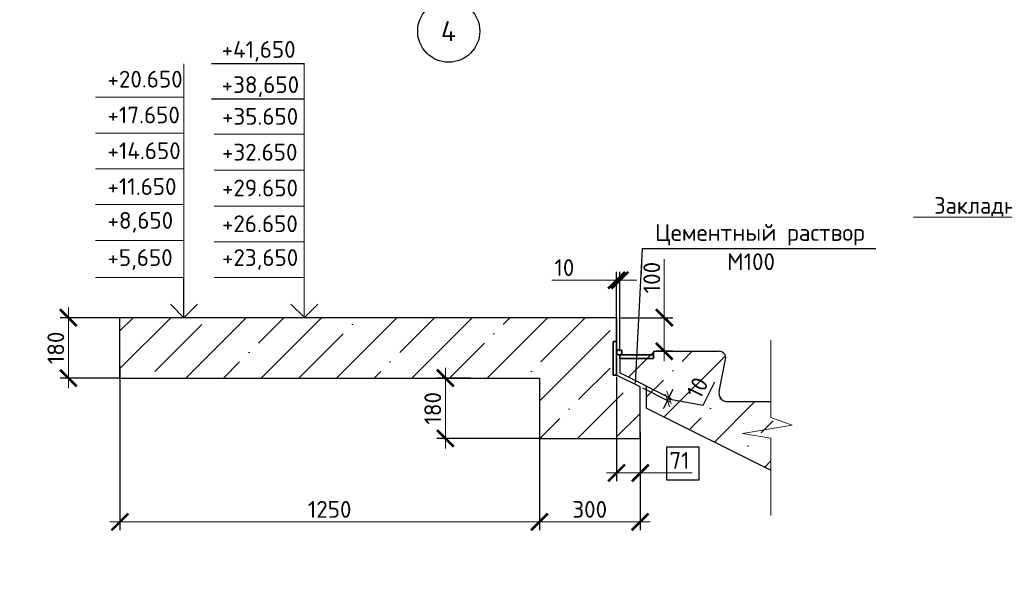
# Model space of a CAD drawing. Header units: millimetres. Extents: x 40580 to 2152466, y -328404 to 177125.
# Tile 8 of 252: x 285899 to 300571, y 145134 to 153370. Entities that reach past the tile are written whole.
import ezdxf
from ezdxf import colors
from ezdxf.entities.mleader import LeaderData, LeaderLine
from ezdxf.enums import TextEntityAlignment as Align
from ezdxf.math import Vec2, Vec3

# ---------------------------------------------------------------- set-up
doc = ezdxf.new("R2010")
doc.units = ezdxf.units.MM
doc.linetypes.add('CENTER', pattern=[2, 1.25, -0.25, 0.25, -0.25])
for name, color, linetype, lineweight in [('RAZMER', 7, 'Continuous', 9), ('АС-Таблицы', 7, 'Continuous', 20), ('ОСИ', 7, 'CENTER', 15), ('Основной', 1, 'Continuous', 40), ('отметки', 243, 'Continuous', 18), ('подоснова', 151, 'Continuous', 5), ('Размеры', 9, 'Continuous', 15), ('Столовая Двери и окна', 7, 'Continuous', 15), ('Тонкая', 81, 'Continuous', 20)]:
    doc.layers.add(name, color=color, linetype=linetype, lineweight=lineweight)
doc.layers.add('ТЕКСТ 02', color=7, linetype='Continuous')
doc.styles.add('GOST-2.304_Type-B', font='GOST_Common.ttf')
doc.styles.get("Standard").update_dxf_attribs({"font": 'isocpeur.ttf'})
doc.styles.add('ГОСТ', font='isocpeur.ttf')
doc.dimstyles.new('ГОСТ', dxfattribs={"dimscale": 0, "dimtxt": 2.5, "dimasz": 2.5, "dimexe": 1.25, "dimexo": 0.625, "dimtad": 1, "dimdec": 0, "dimtxsty": 'ГОСТ', "dimblk": 'ARCHTICK', "dimcen": 2.5, "dimdle": 1.5, "dimclrd": 256, "dimclre": 256, "dimclrt": 256, "dimadec": 0, "dimazin": 0, "dimtfac": 1, "dimtdec": 0, "dimtmove": 1, "dimatfit": 3, "dimfxl": 2, "dimtfill": 1, "dimlwd": -1, "dimarcsym": 0})
doc.dimstyles.new('Осевые', dxfattribs={"dimscale": 0.7, "dimtxt": 450, "dimasz": 400, "dimexe": 100, "dimexo": 100, "dimgap": 100, "dimtad": 1, "dimdec": 0, "dimzin": 0, "dimdsep": 46, "dimtxsty": 'Standard', "dimblk": 'OBLIQUE', "dimcen": 9, "dimdle": 100, "dimazin": 0, "dimtm": 1e-09, "dimtfac": 1, "dimtdec": 0, "dimtofl": 0, "dimtmove": 0, "dimatfit": 3, "dimfxl": 1, "dimtolj": 1, "dimtzin": 0, "dimarcsym": 0})

# ---------------------------------------------------------------- blocks, each defined once
blk = doc.blocks.new('_None')
blk = doc.blocks.new('_ArchTick')
at = {"color": 0, "linetype": 'ByBlock', "const_width": 0.15}
blk.add_lwpolyline([(-0.5, -0.5), (0.5, 0.5)], dxfattribs=at)
blk = doc.blocks.new('*D5356')
at = {"layer": 'Defpoints', "color": 0, "lineweight": 25, "transparency": 16777216}
for p in [(286625, 148929), (287450, 148929), (287450, 148029)]:
    blk.add_point(p, dxfattribs=at)
at = {"layer": 'RAZMER', "transparency": 16777216}
blk.add_line((286625, 147879), (286625, 149079), dxfattribs=at)
at = {"layer": 'RAZMER', "lineweight": -2, "transparency": 16777216}
for p, q in [((287387, 148929), (286500, 148929)), ((287387, 148029), (286500, 148029))]:
    blk.add_line(p, q, dxfattribs=at)
at = {"layer": 'RAZMER', "transparency": 16777216, "xscale": 250, "yscale": 250, "zscale": 250}
for p, rotation in [((286625, 148929), 90), ((286625, 148029), 270)]:
    blk.add_blockref('_ArchTick', p, dxfattribs=dict(at, rotation=rotation))
at = {"layer": 'RAZMER', "transparency": 16777216, "insert": (286437, 148479), "char_height": 250, "attachment_point": 5, "rotation": 90, "style": 'ГОСТ', "bg_fill": 3, "box_fill_scale": 1.1, "bg_fill_color": 256, "bg_fill_true_color": 13158600, "bg_fill_transparency": 0}
blk.add_mtext('180', dxfattribs=at)
blk = doc.blocks.new('*D5357')
at = {"layer": 'Defpoints', "color": 0, "lineweight": 25, "transparency": 16777216}
for p in [(292680, 148029), (292242, 147129), (293749, 147129)]:
    blk.add_point(p, dxfattribs=at)
at = {"layer": 'RAZMER', "transparency": 16777216}
blk.add_line((292242, 148179), (292242, 146979), dxfattribs=at)
at = {"layer": 'RAZMER', "lineweight": -2, "transparency": 16777216}
for p, q in [((292617, 148029), (292117, 148029)), ((293687, 147129), (292117, 147129))]:
    blk.add_line(p, q, dxfattribs=at)
at = {"layer": 'RAZMER', "transparency": 16777216, "xscale": 250, "yscale": 250, "zscale": 250}
for p, rotation in [((292242, 148029), 90), ((292242, 147129), 270)]:
    blk.add_blockref('_ArchTick', p, dxfattribs=dict(at, rotation=rotation))
at = {"layer": 'RAZMER', "transparency": 16777216, "insert": (292054, 147579), "char_height": 250, "attachment_point": 5, "rotation": 90, "style": 'ГОСТ', "bg_fill": 3, "box_fill_scale": 1.1, "bg_fill_color": 256, "bg_fill_true_color": 13158600, "bg_fill_transparency": 0}
blk.add_mtext('180', dxfattribs=at)
blk = doc.blocks.new('*D5358')
at = {"layer": 'Defpoints', "color": 0, "lineweight": 25, "transparency": 16777216}
for p in [(293643, 147385), (295143, 147289), (295143, 145885)]:
    blk.add_point(p, dxfattribs=at)
at = {"layer": 'RAZMER', "lineweight": -2, "transparency": 16777216}
for p, q in [((293643, 147323), (293643, 145760)), ((295143, 147226), (295143, 145760))]:
    blk.add_line(p, q, dxfattribs=at)
at = {"layer": 'RAZMER', "transparency": 16777216}
blk.add_line((293493, 145885), (295293, 145885), dxfattribs=at)
at = {"layer": 'RAZMER', "transparency": 16777216, "xscale": 250, "yscale": 250, "zscale": 250, "rotation": 180}
blk.add_blockref('_ArchTick', (293643, 145885), dxfattribs=at)
at = {"layer": 'RAZMER', "transparency": 16777216, "xscale": 250, "yscale": 250, "zscale": 250}
blk.add_blockref('_ArchTick', (295143, 145885), dxfattribs=at)
at = {"layer": 'RAZMER', "transparency": 16777216, "insert": (294393, 146072), "char_height": 250, "attachment_point": 5, "style": 'ГОСТ', "bg_fill": 3, "box_fill_scale": 1.1, "bg_fill_color": 256, "bg_fill_true_color": 13158600, "bg_fill_transparency": 0}
blk.add_mtext('300', dxfattribs=at)
blk = doc.blocks.new('*D5359')
at = {"layer": 'Defpoints', "color": 0, "lineweight": 25, "transparency": 16777216}
for p in [(287393, 148261), (293643, 146713), (287393, 145885)]:
    blk.add_point(p, dxfattribs=at)
at = {"layer": 'RAZMER', "lineweight": -2, "transparency": 16777216}
for p, q in [((287393, 148199), (287393, 145760)), ((293643, 146650), (293643, 145760))]:
    blk.add_line(p, q, dxfattribs=at)
at = {"layer": 'RAZMER', "transparency": 16777216}
blk.add_line((293793, 145885), (287243, 145885), dxfattribs=at)
at = {"layer": 'RAZMER', "transparency": 16777216, "xscale": 250, "yscale": 250, "zscale": 250, "rotation": 180}
blk.add_blockref('_ArchTick', (287393, 145885), dxfattribs=at)
at = {"layer": 'RAZMER', "transparency": 16777216, "xscale": 250, "yscale": 250, "zscale": 250}
blk.add_blockref('_ArchTick', (293643, 145885), dxfattribs=at)
at = {"layer": 'RAZMER', "transparency": 16777216, "insert": (290518, 146072), "char_height": 250, "attachment_point": 5, "style": 'ГОСТ', "bg_fill": 3, "box_fill_scale": 1.1, "bg_fill_color": 256, "bg_fill_true_color": 13158600, "bg_fill_transparency": 0}
blk.add_mtext('1250', dxfattribs=at)
blk = doc.blocks.new('*D5360')
at = {"layer": 'Defpoints', "color": 0, "lineweight": 25, "transparency": 16777216}
for p in [(294793, 149487), (294793, 148435), (294843, 148368)]:
    blk.add_point(p, dxfattribs=at)
at = {"layer": 'RAZMER', "lineweight": -2, "transparency": 16777216}
for p, q in [((294793, 148498), (294793, 149612)), ((294843, 148431), (294843, 149612))]:
    blk.add_line(p, q, dxfattribs=at)
at = {"layer": 'RAZMER', "transparency": 16777216}
for p, q in [((293828, 149487), (294793, 149487)), ((294793, 149487), (294543, 149487)), ((294843, 149487), (294793, 149487)), ((294843, 149487), (294793, 149487)), ((294843, 149487), (295093, 149487))]:
    blk.add_line(p, q, dxfattribs=at)
at = {"layer": 'RAZMER', "transparency": 16777216, "xscale": 250, "yscale": 250, "zscale": 250}
blk.add_blockref('_ArchTick', (294793, 149487), dxfattribs=at)
at = {"layer": 'RAZMER', "transparency": 16777216, "xscale": 250, "yscale": 250, "zscale": 250, "rotation": 180}
blk.add_blockref('_ArchTick', (294843, 149487), dxfattribs=at)
at = {"layer": 'RAZMER', "transparency": 16777216, "insert": (294016, 149675), "char_height": 250, "attachment_point": 5, "style": 'ГОСТ', "bg_fill": 3, "box_fill_scale": 1.1, "bg_fill_color": 256, "bg_fill_true_color": 13158600, "bg_fill_transparency": 0}
blk.add_mtext('10', dxfattribs=at)
blk = doc.blocks.new('*D5361')
at = {"layer": 'Defpoints', "color": 0, "lineweight": 25, "transparency": 16777216}
for p in [(294793, 148929), (295505, 148929), (295695, 148429)]:
    blk.add_point(p, dxfattribs=at)
at = {"layer": 'RAZMER', "transparency": 16777216}
for p, q in [((295505, 149802), (295505, 148929)), ((295505, 148279), (295505, 149079))]:
    blk.add_line(p, q, dxfattribs=at)
at = {"layer": 'RAZMER', "lineweight": -2, "transparency": 16777216}
for p, q in [((294856, 148929), (295630, 148929)), ((295633, 148429), (295380, 148429))]:
    blk.add_line(p, q, dxfattribs=at)
at = {"layer": 'RAZMER', "transparency": 16777216, "xscale": 250, "yscale": 250, "zscale": 250}
for p, rotation in [((295505, 148929), 90), ((295505, 148429), 270)]:
    blk.add_blockref('_ArchTick', p, dxfattribs=dict(at, rotation=rotation))
at = {"layer": 'RAZMER', "transparency": 16777216, "insert": (295318, 149527), "char_height": 250, "attachment_point": 5, "rotation": 90, "style": 'ГОСТ', "bg_fill": 3, "box_fill_scale": 1.1, "bg_fill_color": 256, "bg_fill_true_color": 13158600, "bg_fill_transparency": 0}
blk.add_mtext('100', dxfattribs=at)
blk = doc.blocks.new('*D5362')
at = {"layer": 'Defpoints', "color": 0, "lineweight": 25, "transparency": 16777216}
for p in [(294793, 148110), (295147, 147279), (294793, 146615)]:
    blk.add_point(p, dxfattribs=at)
at = {"layer": 'RAZMER', "lineweight": -2, "transparency": 16777216}
for p, q in [((294793, 148048), (294793, 146490)), ((295147, 147217), (295147, 146490))]:
    blk.add_line(p, q, dxfattribs=at)
at = {"layer": 'RAZMER', "transparency": 16777216}
for p, q in [((295297, 146615), (294643, 146615)), ((295918, 146615), (295147, 146615))]:
    blk.add_line(p, q, dxfattribs=at)
at = {"layer": 'RAZMER', "transparency": 16777216, "xscale": 250, "yscale": 250, "zscale": 250, "rotation": 180}
blk.add_blockref('_ArchTick', (294793, 146615), dxfattribs=at)
at = {"layer": 'RAZMER', "transparency": 16777216, "xscale": 250, "yscale": 250, "zscale": 250}
blk.add_blockref('_ArchTick', (295147, 146615), dxfattribs=at)
at = {"layer": 'RAZMER', "transparency": 16777216, "insert": (295731, 146802), "char_height": 250, "attachment_point": 5, "style": 'ГОСТ', "bg_fill": 3, "box_fill_scale": 1.1, "bg_fill_color": 256, "bg_fill_true_color": 13158600, "bg_fill_transparency": 0}
blk.add_mtext('71', dxfattribs=at)
blk = doc.blocks.new('_OBLIQUE')
at = {"color": 0, "linetype": 'ByBlock'}
blk.add_line((-0.5, -0.5), (0.5, 0.5), dxfattribs=at)
blk = doc.blocks.new('*D5363')
at = {"layer": 'Defpoints', "color": 0, "linetype": 'ByBlock', "lineweight": 25, "ltscale": 13, "transparency": 16777216}
for p in [(295170, 147942), (295147, 147897), (295574, 147739)]:
    blk.add_point(p, dxfattribs=at)
at = {"layer": 'ОСИ', "color": 0, "linetype": 'ByBlock', "lineweight": -2, "ltscale": 13, "transparency": 16777216}
for p, q in [((295201, 147926), (295605, 147724)), ((296085, 147626), (296257, 147971)), ((295179, 147881), (295583, 147679)), ((295574, 147739), (295636, 147865)), ((295552, 147695), (295489, 147570)), ((295552, 147695), (295574, 147739)), ((295563, 147717), (296085, 147626))]:
    blk.add_line(p, q, dxfattribs=at)
at = {"layer": 'ОСИ', "color": 0, "linetype": 'ByBlock', "lineweight": -2, "ltscale": 13, "transparency": 16777216, "xscale": 140, "yscale": 140, "zscale": 140}
for p, rotation in [((295552, 147695), 63.43494882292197), ((295574, 147739), 243.434948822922)]:
    blk.add_blockref('_OBLIQUE', p, dxfattribs=dict(at, rotation=rotation))
at = {"layer": 'ОСИ', "color": 0, "linetype": 'ByBlock', "ltscale": 13, "transparency": 16777216, "insert": (295999, 147885), "char_height": 245, "attachment_point": 5, "rotation": 63.4349}
blk.add_mtext('\\A1;10', dxfattribs=at)

msp = doc.modelspace()

# ---------------------------------------------------------------- hatches: boundary and pattern name
at = {"layer": 'Размеры', "true_color": 0x000000, "transparency": 33554648}
h = msp.add_hatch(dxfattribs=at)
h.set_pattern_fill('ANSI35', color=18, scale=125)
h.set_pattern_definition([(45, (13874.65, 627869.7), (-561.266, 561.266), []), (45, (14435.9, 627869.7), (-561.266, 561.266), [992.1875, -198.4375, 0, -198.4375])])
h.paths.add_polyline_path([(294698.298, 148568.639), (294698.298, 148929.024), (287393.299, 148929.024), (287393.299, 148029.024), (293643.298, 148029.024), (293643.298, 147129.024), (295147.262, 147129.024), (295143.298, 147685.272), (294698.298, 147907.772)])
h = msp.add_hatch(dxfattribs=at)
h.set_pattern_fill('ANSI35', color=18, scale=125)
h.set_pattern_definition([(45, (13874.65, 628019.7), (-561.266, 561.266), []), (45, (14435.9, 628019.7), (-561.266, 561.266), [992.1875, -198.4375, 0, -198.4375])])
h.paths.add_polyline_path([(296321.989, 147828.539), (296418.164, 148309.413, 0.473284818), (296320.106, 148429.024), (294843.298, 148429.024), (294843.298, 148104.795), (295241.318, 147905.784), (295241.318, 147581.555), (297092.99, 146655.719), (297092.99, 147097.778), (296672.385, 147163.512), (297412.275, 147289.809), (297092.99, 147402.811), (297092.99, 147679.024), (296444.562, 147679.024, -0.473284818)])

# ---------------------------------------------------------------- linework, layer by layer
at = {"layer": 'RAZMER', "color": 18, "ltscale": 100, "true_color": 0x000000}
for p, q in [((288347.048, 149529.024), (288347.048, 152714.195, 0)), ((290139.346, 148932.42, 0), (290139.346, 152711.549, 0)), ((288347.048, 152214.515, 0), (287029.779, 152214.515, 0)), ((288347.048, 151681.181, 0), (287029.779, 151681.181, 0)), ((288347.048, 151681.181, 0), (287029.779, 151681.181, 0)), ((290140.893, 151662.358, 0), (288796.749, 151662.358, 0)), ((288347.048, 151147.848, 0), (287029.779, 151147.848, 0)), ((288347.048, 151147.848, 0), (287029.779, 151147.848, 0)), ((290140.893, 151129.024, 0), (288796.749, 151129.024, 0)), ((288347.048, 150614.515, 0), (287029.779, 150614.515, 0)), ((290140.893, 150593.045, 0), (288796.749, 150593.045, 0)), ((288347.048, 150081.181, 0), (287029.779, 150081.181, 0)), ((288347.048, 149376.378), (288347.048, 149976.378)), ((290140.893, 150059.712, 0), (288796.749, 150059.712, 0)), ((288347.048, 149526.378, 0), (287029.779, 149526.378, 0)), ((290142.83, 149529.024, 0), (288798.686, 149529.024, 0))]:
    msp.add_line(p, q, dxfattribs=at)
at = {"layer": 'RAZMER', "color": 18, "lineweight": 30, "true_color": 0x000000}
msp.add_line((295241.318, 147905.784), (294843.298, 148104.795), dxfattribs=at)
at = {"layer": 'Основной', "color": 18, "lineweight": 30, "ltscale": 5, "true_color": 0x000000}
for p, q in [((294843.298, 148373.998), (294843.298, 148104.795)), ((295343.287, 148429.024), (296320.106, 148429.024)), ((295343.287, 148429.024), (295343.287, 148374.099)), ((296321.989, 147828.539), (296418.164, 148309.413)), ((295241.318, 147905.784), (294843.298, 148104.795)), ((295241.318, 147581.555), (295241.318, 147905.784)), ((296444.562, 147679.024), (297092.99, 147679.024))]:
    msp.add_line(p, q, dxfattribs=at)
msp.add_lwpolyline([(295241.318, 147581.555), (297092.99, 146655.719)], dxfattribs=at)
for centre, radius, start, end in [((296320.106, 148329.024), 100, 348.6900675, 90), ((296444.562, 147804.024), 125, 168.6900675, 270)]:
    msp.add_arc(centre, radius, start, end, dxfattribs=at)
at = {"layer": 'отметки', "color": 18, "linetype": 'Continuous', "lineweight": 25, "ltscale": 100, "true_color": 0x000000}
for p, q in [((290141.191, 152711.549, 0), (288758.009, 152711.549, 0)), ((290141.191, 152186.953, 0), (288758.009, 152186.953, 0)), ((288347.048, 148929.024), (288347.048, 149529.024))]:
    msp.add_line(p, q, dxfattribs=at)
msp.add_lwpolyline([(288547.048, 149129.024), (288347.048, 148929.024), (288147.048, 149129.024)], dxfattribs=at)
at = {"layer": 'отметки', "color": 18, "linetype": 'Continuous', "lineweight": 25, "ltscale": 100, "true_color": 0x000000, "elevation": 0}
msp.add_lwpolyline([(290341.064, 149130.703), (290141.064, 148930.703), (289941.064, 149130.703)], dxfattribs=at)
at = {"layer": 'Размеры', "color": 18, "true_color": 0x000000}
for p, q in [((294643.298, 148929.024), (287393.299, 148929.024)), ((293643.298, 147129.024), (295147.262, 147129.024)), ((293643.298, 147129.024), (295147.262, 147129.024))]:
    msp.add_line(p, q, dxfattribs=at)
at = {"layer": 'Размеры', "color": 18, "lineweight": 30, "true_color": 0x000000}
msp.add_line((294793.298, 148929.024), (287393.299, 148929.024), dxfattribs=at)
msp.add_lwpolyline([(287393.299, 148029.024), (293643.298, 148029.024), (293643.298, 147129.024), (295147.262, 147129.024), (295147.262, 147896.911)], dxfattribs=at)
at = {"layer": 'Столовая Двери и окна', "color": 18, "lineweight": 25, "true_color": 0x000000}
msp.add_line((295172.688, 149959.639), (298654.981, 149959.639), dxfattribs=at)
at = {"layer": 'ТЕКСТ 02', "color": 18, "lineweight": 25, "true_color": 0x000000}
msp.add_circle((292292.051, 153199.089), 462.354, dxfattribs=at)
at = {"layer": 'Тонкая', "color": 18, "linetype": 'ByBlock', "ltscale": 75, "true_color": 0x000000}
msp.add_lwpolyline([(297092.99, 145982.652), (297092.99, 147135.491), (296672.385, 147201.225), (297412.275, 147327.522), (297092.99, 147440.524), (297092.99, 148593.318)], dxfattribs=at)

# ---------------------------------------------------------------- texts
at = {"layer": 'АС-Таблицы', "color": 18, "true_color": 0x000000, "char_height": 250, "attachment_point": 4, "style": 'ГОСТ'}
for s, insert, width in [('+20.650', (287207.003, 152483.827, 0), 1173.08724), ('+17.650', (287207.003, 151950.494, 0), 1173.08724), ('+35.650', (288913.046, 151929.024, 0), 1237.2497), ('+14.650', (287207.003, 151417.161, 0), 1173.08724), ('+32.650', (288913.046, 151395.691, 0), 1237.2497), ('+11.650', (287207.003, 150883.827, 0), 1173.08724), ('+29.650', (288913.046, 150862.358, 0), 1237.2497), ('+8,650', (287207.003, 150350.494, 0), 1173.08724), ('+26.650', (288913.046, 150329.024, 0), 1237.2497), ('+5,650', (287207.003, 149795.691, 0), 1173.08724), ('+23,650', (288913.046, 149795.691, 0), 1237.2497)]:
    msp.add_mtext(s, dxfattribs=dict(at, insert=insert, width=width))
at = {"layer": 'отметки', "color": 18, "linetype": 'Continuous', "lineweight": 25, "ltscale": 100, "true_color": 0x000000, "style": 'ГОСТ'}
for s, p in [('+41,650', (288908.009, 152801.549, 0)), ('+38,650', (288908.009, 152276.953, 0))]:
    msp.add_text(s, height=250, dxfattribs=at).set_placement(p)
at = {"layer": 'ТЕКСТ 02', "color": 18, "lineweight": 25, "true_color": 0x000000, "style": 'ГОСТ'}
msp.add_text('4', height=300, dxfattribs=at).set_placement((292288.098, 153199.089), align=Align.MIDDLE_CENTER)
at = {"layer": 'Тонкая', "color": 18, "lineweight": 25, "ltscale": 100, "true_color": 0x000000, "style": 'ГОСТ'}
msp.add_text('Цементный раствор', height=250, dxfattribs=at).set_placement((296929.401, 150073.728), align=Align.CENTER)
msp.add_text('М100', height=250, dxfattribs=at).set_placement((296797.653, 149888.259), align=Align.TOP_CENTER)

# ---------------------------------------------------------------- leaders
at = {"layer": 'подоснова', "color": 18, "ltscale": 0.3, "true_color": 0x000000}
ml = msp.add_multileader_mtext('Standard', dxfattribs=at)
ml.set_content('ГОСТ 14771-76-У5-   10', color=(0, 0, 0), style='GOST-2.304_Type-B')
ml.set_leader_properties(color=256, linetype='ByLayer', lineweight=15)
ml.set_arrow_properties(name='NONE')
ml.build(insert=Vec2(0, 0))
ml.multileader.update_dxf_attribs({"text_left_attachment_type": 6, "text_right_attachment_type": 6, "dogleg_length": 0.05, "arrow_head_size": 9})
ctx = ml.context
ctx.base_point, ctx.char_height, ctx.arrow_head_size, ctx.landing_gap_size, ctx.plane_origin = Vec3(300175.819, 153521.628), 250, 9, 10, Vec3(296278.694, 154007.066)
ctx.left_attachment, ctx.right_attachment, ctx.text_align_type = 6, 6, 1
notes = []
notes.append((ctx, [(1, (1, 1, 0), (303588.293, 153521.628), (-1, 0), 0.05, [(1, [(304564.216, 152157.901), (304440.039, 152036.127)], 0, [])])]))
ctx.mtext.insert, ctx.mtext.alignment, ctx.mtext.flow_direction = Vec3(301882.031, 153821.628), 2, 5
ml = msp.add_multileader_mtext('Standard', dxfattribs=at)
ml.set_content('Закладная деталь ЗД-1', color=(0, 0, 0), style='GOST-2.304_Type-B')
ml.set_leader_properties(color=256, linetype='ByLayer', lineweight=15)
ml.set_arrow_properties(name='NONE')
ml.build(insert=Vec2(0, 0))
ml.multileader.update_dxf_attribs({"text_left_attachment_type": 6, "text_right_attachment_type": 6, "dogleg_length": 0.05, "arrow_head_size": 9})
ctx = ml.context
ctx.base_point, ctx.char_height, ctx.arrow_head_size, ctx.landing_gap_size, ctx.plane_origin = Vec3(299480.791, 150428.183), 250, 9, 10, Vec3(296382.214, 151739.425)
ctx.left_attachment, ctx.right_attachment, ctx.text_align_type = 6, 6, 1
notes.append((ctx, [(1, (1, 1, 0), (303122.053, 150428.183), (-1, 0), 0.05, [(1, [(303993.237, 151936.153)], 0, [])])]))
ctx.mtext.insert, ctx.mtext.alignment, ctx.mtext.flow_direction = Vec3(301301.397, 150728.183), 2, 5
for ctx, leaders in notes:
    for number, flags, end, landing, length, lines in leaders:
        leader = LeaderData()
        leader.index, (leader.has_last_leader_line, leader.has_dogleg_vector, leader.attachment_direction) = number, flags
        leader.last_leader_point, leader.dogleg_vector, leader.dogleg_length = Vec3(end), Vec3(landing), length
        for number, points, colour, breaks in lines:
            line = LeaderLine()
            line.index, line.vertices, line.color, line.breaks = number, Vec3.list(points), colors.encode_raw_color(colour), breaks
            leader.lines.append(line)
        ctx.leaders.append(leader)

# ---------------------------------------------------------------- next in the draw order: dimensions: what is measured, and where the dimension line sits
at = {"layer": 'RAZMER', "color": 18, "true_color": 0x000000}
dim = msp.add_linear_dim(base=(294793.298, 149487.294), p1=(294843.287, 148368.18), p2=(294793.298, 148435.267), dimstyle='ГОСТ', override={"dimscale": 0, "dimlfac": 0.2, "dimtix": 0, "dimtofl": 1, "dimtmove": 1, "dimatfit": 3}, dxfattribs=at)
dim.commit()
dim.dimension.update_dxf_attribs({"geometry": '*D5360', "text_midpoint": (294015.889, 149470.004), "dimtype": 160})
for base, p1, p2, picture, middle in [((286624.589, 148929.024), (287449.805, 148029.024), (287449.805, 148929.024), '*D5356', (286437.089, 148479.024)), ((292241.688, 147129.024), (292679.572, 148029.024), (293749.209, 147129.024), '*D5357', (292054.188, 147579.024))]:
    dim = msp.add_linear_dim(base=base, p1=p1, p2=p2, angle=90, dimstyle='ГОСТ', override={"dimscale": 0, "dimlfac": 0.2, "dimtix": 0, "dimtofl": 1, "dimtmove": 1, "dimatfit": 3}, dxfattribs=at)
    dim.commit()
    dim.dimension.update_dxf_attribs({"geometry": picture, "text_midpoint": middle})

# ---------------------------------------------------------------- next in the draw order: dimensions: what is measured, and where the dimension line sits
dim = msp.add_linear_dim(base=(295505.028, 148929.024), p1=(295695.047, 148429.024), p2=(294793.298, 148929.024), angle=90, dimstyle='ГОСТ', override={"dimscale": 0, "dimlfac": 0.2, "dimtix": 0, "dimtofl": 1, "dimtmove": 1, "dimatfit": 3}, dxfattribs=at)
dim.commit()
dim.dimension.update_dxf_attribs({"geometry": '*D5361', "text_midpoint": (295508.778, 149526.733), "dimtype": 160})
dim = msp.add_linear_dim(base=(295143.262, 145884.624), p1=(293643.298, 147385.299), p2=(295143.262, 147288.975), dimstyle='ГОСТ', override={"dimlfac": 0.2}, dxfattribs=at)
dim.commit()
dim.dimension.update_dxf_attribs({"geometry": '*D5358', "text_midpoint": (294393.28, 146072.124)})

# ---------------------------------------------------------------- next in the draw order: linework, layer by layer
at = {"color": 18, "lineweight": 35, "true_color": 0x000000}
msp.add_lwpolyline([(294843.287, 148318.973), (294843.287, 148373.998), (295343.287, 148374.099), (295343.287, 148318.872)], close=True, dxfattribs=at)
msp.add_circle((294833.298, 148413.998), 40, dxfattribs=at)

# ---------------------------------------------------------------- next in the draw order: dimensions: what is measured, and where the dimension line sits
at = {"layer": 'RAZMER', "color": 18, "true_color": 0x000000}
dim = msp.add_linear_dim(base=(287393.299, 145884.624), p1=(293643.298, 146712.934), p2=(287393.299, 148261.46), dimstyle='ГОСТ', override={"dimscale": 0, "dimlfac": 0.2, "dimtix": 0, "dimtofl": 1, "dimtmove": 1, "dimatfit": 3}, dxfattribs=at)
dim.commit()
dim.dimension.update_dxf_attribs({"geometry": '*D5359', "text_midpoint": (290518.298, 146072.124)})
dim = msp.add_linear_dim(base=(294793.298, 146614.822), p1=(295147.262, 147279.024), p2=(294793.298, 148110.014), dimstyle='ГОСТ', override={"dimlfac": 0.2}, dxfattribs=at)
dim.commit()
dim.dimension.update_dxf_attribs({"geometry": '*D5362', "text_midpoint": (295730.847, 146579.165), "dimtype": 160})

# ---------------------------------------------------------------- next in the draw order: linework, layer by layer
at = {"color": 18, "lineweight": 35, "true_color": 0x000000}
msp.add_lwpolyline([(294793.298, 148073.893), (294743.298, 148073.893), (294743.298, 148573.893), (294793.298, 148573.893)], close=True, dxfattribs=at)
at = {"layer": 'Размеры', "color": 18, "lineweight": 30, "true_color": 0x000000}
for p, q in [((287393.299, 148029.024), (287393.299, 148929.024)), ((294793.298, 148929.024), (294793.298, 148073.893)), ((295147.262, 147896.911), (294793.298, 148073.893))]:
    msp.add_line(p, q, dxfattribs=at)
at = {"layer": 'Столовая Двери и окна', "color": 18, "lineweight": 25, "true_color": 0x000000}
msp.add_line((295172.688, 149959.639), (295072.157, 147955.226), dxfattribs=at)
at = {"layer": 'Столовая Двери и окна', "color": 1, "lineweight": 25}
msp.add_lwpolyline([(296025.076, 146999.611), (295539.171, 146999.611), (295539.171, 146513.707), (296025.076, 146513.707)], close=True, dxfattribs=at)

# ---------------------------------------------------------------- next in the draw order: texts
at = {"color": 18, "true_color": 0x000000, "insert": (250111.057, 153773.154), "char_height": 200, "attachment_point": 1, "style": 'ГОСТ'}
msp.add_mtext_dynamic_manual_height_columns('\\pi9510.738;{\\H1.5152x;\\P\\pi1000;Общие указания\\P\\pi200;}1.^IРабочая документация разработана в соответствии с заданием на проектирование, требованиями действующих технических регламентов, стандартов, сводов правил и других документов, содержащих установленные требования.\\P2.^IРабочая документация выполнена в соответствии со следующими нормативными и техническими документами:\\P-^IСП 20.13330.2016 "Нагрузки и Воздействия";\\P-^IСП 63.13330.2012 "Бетонные и железобетонные конструкции. Основные положения";\\P-^IСП 22.13330.2016 "Основания зданий и сооружений";\\P-^IСП 45.13330.2012 "Земляные сооружения, основания и фундаменты".\\P3.   За относительную отметку 0,000 принята отметка чистого пола первого этажа.\\P4.^IПеречень видов работ, для которых необходимо составлять акты освидетельствования скрытых работ:\\P-^Iармирование конструкций;\\P-^Iосвидетельствование опалубки перед бетонированием;\\P-^Iвыполнение сварочных работ;\\P-^Iотбор контрольных проб бетона;\\P-^Iсоответствие законченных железобетонных конструкций проекту с отображением качества работ;\\P-^Iустройство монолитных конструкций, выполняемых в зимнее время;  \\P\\pi0;        -    устройство гидроизоляции;\\P\\pi200;-^Iуплотнение грунтов и обратную засыпку.\\PЗапрещается выполнение последующих работ при отсутствии актов освидетельствования предшествующих скрытых работ во всех случаях.\\P\\pi0;        5. Проект рассчитан на производство работ в период положительных температур. В случае выполнения работ при отрицательных температурах необходимо выполнять требования СНиП часть 3 по производству работ и ППР.\\P        6. При минимальной температуре воздуха до минус 15°С допускается:\\P\\pi200;-выдерживание бетона в конструкции методом термоса, при предварительном разогреве бетонной смеси;\\P -форсированный электроразогрев бетона в конструкции с повторным уплотнением.\\PПри минимальной температуре воздуха до минус 25°С допускается:\\P -обогрев бетона в греющей опалубке с помощью низкотемпературных электронагревателей;\\P -электродный сквозной прогрев бетона;\\P -электрообогрев с помощью греющего провода.\\P      7. В процессе бетонирования обеспечить соблюдение защитных слоев и мест положения рабочей арматуры согласно проекту. Величина защитного слоя продольной рабочей арматуры у боковых граней стен монолитных участков должны быть не менее 20мм и не менее диаметра продольной рабочей арматуры конструкции, величина защитного слоя поперечной арматуры - не менее 10 мм\\P      8. Крестовые соединения стержней продольной и поперечной арматуры, соединение стержней продольной арматуры по длине выполнить вязкой отожженой проволокой диаметром 2,0-3,0 мм', width=17710.69822, gutter_width=5800, heights=[13133.416], dxfattribs=at)

# ---------------------------------------------------------------- next in the draw order: dimensions: what is measured, and where the dimension line sits
at = {"layer": 'ОСИ', "color": 18, "linetype": 'ByBlock', "ltscale": 13, "true_color": 0x000000}
dim = msp.add_aligned_dim(p1=(295147.262, 147896.911), p2=(295169.622, 147941.632), distance=-451.984, dimstyle='Осевые', override={"dimtxt": 350, "dimasz": 200, "dimexe": 50, "dimexo": 50, "dimlfac": 0.2, "dimdle": 50, "dimtmove": 1}, dxfattribs=at)
dim.commit()
dim.dimension.update_dxf_attribs({"geometry": '*D5363', "text_midpoint": (295943.847, 147775.052)})

doc.saveas('drawing.dxf')
